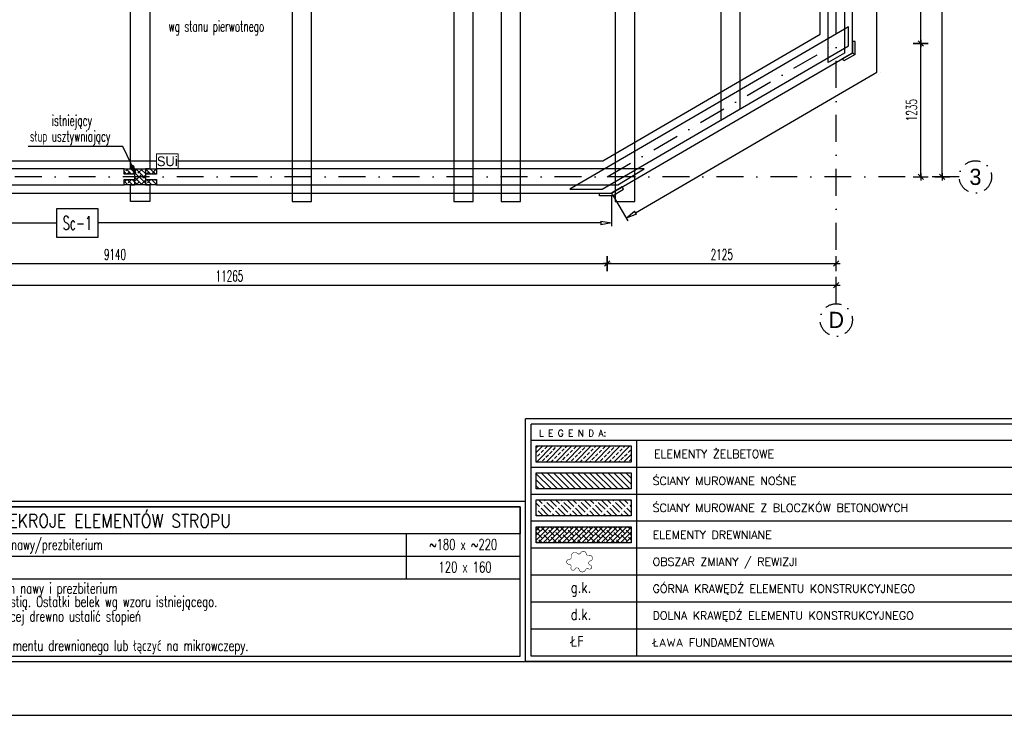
# Model space of a CAD drawing. Header units: centimetres. Extents: x 152786 to 159501, y -6718 to 1403.
# Tile 42 of 89: x 153497 to 154411, y -3382 to -2737. Entities that reach past the tile are written whole.
import ezdxf
from ezdxf.enums import TextEntityAlignment as Align

# ---------------------------------------------------------------- set-up
doc = ezdxf.new("R2010")
doc.units = ezdxf.units.CM
doc.header["$LTSCALE"] = 0.1
doc.linetypes.add('DASHDOT', pattern=[1, 0.5, -0.25, 0, -0.25])
doc.linetypes.add('Dot & Dashed', pattern=[33.5139, 17.6389, -8.81945, 0, -7.05555])
doc.layers.get('0').update_dxf_attribs({"color": 45})
doc.layers.add('A_opisy więźby', color=51, linetype='Continuous', lineweight=13)
for name, color, linetype in [('A_wymiary_zewn', 4, 'Continuous'), ('Format', 7, 'Continuous'), ('hatch_R&F', 4, 'Continuous'), ('konstr_PROKON', 2, 'Continuous'), ('konstr_R&F', 2, 'Continuous'), ('opisy_PROKON', 3, 'Continuous'), ('opisy_prętów_R&F', 2, 'Continuous'), ('opisy_R&F', 3, 'Continuous'), ('osie_R&F', 6, 'DASHDOT'), ('ozn_graficzne_R&F', 5, 'Continuous'), ('widoki_R&F', 4, 'Continuous'), ('wymiary_R&F', 3, 'Continuous'), ('ściany_murowane_R&F', 13, 'Continuous')]:
    doc.layers.add(name, color=color, linetype=linetype)
doc.styles.add('1_100', font='romans.shx', dxfattribs={"width": 0.8})
doc.styles.add('arial', font='arial.ttf')
doc.styles.add('S2_STANDARD_text3', font='simplex.shx', dxfattribs={"height": 12})
doc.styles.add('simplex 0.6', font='simplex.shx', dxfattribs={"width": 0.6})
doc.styles.add('TECH', font='FL Pismo Techniczne.ttf')
doc.dimstyles.new('1_100', dxfattribs={"dimscale": 1.5, "dimtxt": 10, "dimasz": 6, "dimexe": 0, "dimexo": 0, "dimgap": 1.5, "dimtad": 1, "dimdec": 1, "dimrnd": 1, "dimzin": 12, "dimdsep": 46, "dimtxsty": '1_100', "dimblk1": 'U1', "dimblk2": 'U1', "dimsah": 1, "dimcen": -6, "dimse1": 1, "dimse2": 1, "dimclrt": 2, "dimadec": 0, "dimazin": 0, "dimtfac": 0.072, "dimtdec": 1, "dimtix": 1, "dimtmove": 2, "dimatfit": 3, "dimldrblk": 'DOT', "dimfxl": 1, "dimtolj": 1, "dimtzin": 12, "dimarcsym": 0})
doc.dimstyles.new('1_100 ławy', dxfattribs={"dimtxt": 30, "dimasz": 18, "dimexe": 3, "dimexo": 3, "dimgap": -7, "dimtad": 1, "dimdec": 1, "dimrnd": 0.5, "dimzin": 9, "dimdsep": 46, "dimtxsty": 'arial', "dimblk": 'CLOSEDBLANK', "dimcen": 0.09, "dimadec": 0, "dimazin": 0, "dimtfac": 1, "dimtdec": 1, "dimtofl": 0, "dimtmove": 0, "dimatfit": 3, "dimldrblk": 'CLOSEDBLANK', "dimfxl": 1, "dimtvp": 1, "dimtolj": 1, "dimtzin": 0, "dimarcsym": 0})
doc.dimstyles.new('1_50 [mm] żelbet', dxfattribs={"dimtxt": 10, "dimasz": 0.5, "dimexe": 0.18, "dimexo": 0.0625, "dimgap": 3.5, "dimtad": 1, "dimlfac": 10, "dimrnd": 5, "dimdsep": 46, "dimtxsty": 'simplex 0.6', "dimblk1": 'KR', "dimblk2": 'KR', "dimsah": 1, "dimcen": 0.09, "dimse1": 1, "dimse2": 1, "dimclrd": 8, "dimadec": 0, "dimazin": 0, "dimtfac": 1, "dimtofl": 0, "dimtmove": 0, "dimatfit": 3, "dimfxl": 1, "dimtvp": 1, "dimtfill": 1, "dimtfillclr": 256, "dimtolj": 1, "dimtzin": 0, "dimarcsym": 0})

# ---------------------------------------------------------------- blocks, each defined once
blk = doc.blocks.new('Legenda_opis1')
at = {"layer": 'hatch_R&F'}
h = blk.add_hatch(dxfattribs=at)
h.set_pattern_fill('ANSI33', color=4, scale=2, style=0)
h.set_pattern_definition([(45, (-33186.698, -18397.697), (-8.980256, 8.980256), []), (45, (-33177.718, -18397.697), (-8.980256, 8.980256), [6.35, -3.175])])
h.paths.add_polyline_path([(-2770.4, 250), (-2594.3, 250), (-2594.3, 220), (-2770.4, 220)])
h = blk.add_hatch(dxfattribs=at)
h.set_pattern_fill('ANSI38', color=4, scale=2, style=0)
h.set_pattern_definition([(45, (-1890, -149.9336), (-4.49013, 4.49013), []), (135, (-1890, -149.9336), (-13.470384, 4.49013), [15.875, -9.525])])
h.paths.add_polyline_path([(-2770.4, 100), (-2594.3, 100), (-2594.3, 70), (-2770.4, 70)])
at = {"layer": 'ściany_murowane_R&F'}
h = blk.add_hatch(dxfattribs=at)
h.set_pattern_fill('ANSI31', color=4, scale=2.5, angle=90, style=0)
h.set_pattern_definition([(135, (-33186.698, -18347.697), (-5.61266, -5.61266), [])])
h.paths.add_polyline_path([(-2770.4, 200), (-2594.3, 200), (-2594.3, 170), (-2770.4, 170)])
h = blk.add_hatch(dxfattribs=at)
h.set_pattern_fill('ISO02W100', color=4, scale=1.5, angle=315, style=0)
h.set_pattern_definition([(315, (121.3135, 0), (5.3033, 5.3033), [18, -4.5])])
h.paths.add_polyline_path([(-2770.4, 150), (-2594.3, 150), (-2594.3, 120), (-2770.4, 120)])
at = {"color": 4}
for p, q in [((-1852.1, 300), (-2790, 300)), ((-1852.1, 300), (-2790, 300)), ((-2780, -140), (-2780, 290)), ((-1862.1, 290), (-2780, 290)), ((-1862.1, 290), (-2780, 290)), ((-1862.1, -140), (-1862.1, 290)), ((-1862.1, 260), (-2780, 260)), ((-2584.3, 260), (-2584.3, -140)), ((-1862.1, 260), (-1862.1, -140)), ((-1862.1, 210), (-2780, 210)), ((-1862.1, 160), (-2780, 160)), ((-1862.1, 110), (-2780, 110)), ((-1862.1, 60), (-2780, 60)), ((-1862.1, 10), (-2780, 10)), ((-1862.1, -40), (-2780, -40)), ((-1862.1, -90), (-2780, -90)), ((-1862.1, -140), (-2780, -140)), ((-1852.1, -150), (-2790, -150))]:
    blk.add_line(p, q, dxfattribs=at)
for points in [[(-2790, -150), (-2790, 300)], [(-1852.1, -150), (-1852.1, 300)]]:
    blk.add_lwpolyline(points, dxfattribs=at)
at = {"layer": 'konstr_R&F'}
blk.add_lwpolyline([(-2770.4, 250), (-2594.3, 250), (-2594.3, 220), (-2770.4, 220)], close=True, dxfattribs=at)
at = {"layer": 'konstr_R&F', "color": 3}
blk.add_lwpolyline([(-2770.4, 100), (-2594.3, 100), (-2594.3, 70), (-2770.4, 70)], close=True, dxfattribs=at)
at = {"layer": 'ozn_graficzne_R&F', "color": 7, "linetype": 'Dot & Dashed', "ltscale": 0.2, "const_width": 1}
blk.add_lwpolyline([(-2677.5, 49.8, 0.72236), (-2687.7, 51.5, -0.493051), (-2694, 50.4, 0.725748), (-2705.5, 44, -0.472367), (-2709.4, 39.2, 0.994662), (-2709.5, 30.1, -0.524155), (-2705.8, 24.7, 0.964736), (-2698.4, 21.5, -0.702378), (-2691, 20.8, 0.716583), (-2678.9, 19.9, -0.45003), (-2673.2, 21.7, 1.127382), (-2670.2, 28.8, -0.772934), (-2670, 36.5, 1.020362), (-2672.5, 46.6, -0.446367)], format="xyb", close=True, dxfattribs=at)
at = {"layer": 'ściany_murowane_R&F', "linetype": 'Continuous', "ltscale": 8}
for points in [[(-2770.4, 200), (-2594.3, 200), (-2594.3, 170), (-2770.4, 170)], [(-2770.4, 150), (-2594.3, 150), (-2594.3, 120), (-2770.4, 120)]]:
    blk.add_lwpolyline(points, close=True, dxfattribs=at)
at = {"color": 4, "insert": (-2765.4, 265.1), "char_height": 12, "width": 1098.166, "attachment_point": 4, "style": 'S2_STANDARD_text3'}
blk.add_mtext('{\\Fromans.shx|c238;L E G E N D A:\\fTimes New Roman|b0|i0|c238|p18;\\C2;\\P\\H0.75x; }', dxfattribs=at)
at = {"layer": 'opisy_R&F', "color": 4, "style": 'S2_STANDARD_text3'}
for s, p in [('ELEMENTY ŻELBETOWE', (-2551.8, 235)), ('ŚCIANY MUROWANE NOŚNE', (-2554.3, 185)), ('ŚCIANY MUROWANE Z BLOCZKÓW BETONOWYCH', (-2554.3, 135)), ('ELEMENTY DREWNIANE', (-2554.3, 85)), ('OBSZAR ZMIANY / REWIZJI', (-2554.3, 35)), ('GÓRNA KRAWĘDŹ ELEMENTU KONSTRUKCYJNEGO', (-2554.3, -15)), ('DOLNA KRAWĘDŹ ELEMENTU KONSTRUKCYJNEGO', (-2554.3, -65)), ('ŁAWA FUNDAMENTOWA', (-2554.3, -115))]:
    blk.add_text(s, height=15, dxfattribs=at).set_placement(p, align=Align.MIDDLE_LEFT)
at = {"layer": 'opisy_R&F', "style": 'simplex 0.6', "width": 0.8}
for s, p in [('g.k.', (-2706.5, -22.7)), ('d.k.', (-2706.5, -72.7)), ('ŁF', (-2706.5, -122.7))]:
    blk.add_text(s, height=20, dxfattribs=at).set_placement(p)
blk = doc.blocks.new('U1')
for p, q in [((1.5, 0), (-1.5, 0)), ((0, -1), (0, 1))]:
    blk.add_line(p, q)
at = {"color": 2, "const_width": 0.1}
blk.add_lwpolyline([(-0.5, -0.5), (0.5, 0.5)], dxfattribs=at)
blk = doc.blocks.new('KR')
for p, q in [((-7, 0), (7, 0)), ((-4.9, -4.9), (4.9, 4.9)), ((0, -14), (0, 14))]:
    blk.add_line(p, q)
blk = doc.blocks.new('*D401')
at = {"layer": 'Defpoints', "color": 0, "transparency": 16777216}
for p in [(153128.51, -2882.55), (154042.38, -2882.55), (154042.38, -2963.03)]:
    blk.add_point(p, dxfattribs=at)
at = {"layer": 'wymiary_R&F', "color": 8, "lineweight": -2, "transparency": 16777216}
blk.add_line((153129.01, -2963.03), (154041.88, -2963.03), dxfattribs=at)
at = {"layer": 'wymiary_R&F', "color": 8, "linetype": 'ByBlock', "lineweight": -2, "transparency": 16777216, "xscale": 0.5, "yscale": 0.5, "zscale": 0.5, "rotation": 180}
blk.add_blockref('KR', (153128.51, -2963.03), dxfattribs=at)
at = {"layer": 'wymiary_R&F', "color": 8, "linetype": 'ByBlock', "lineweight": -2, "transparency": 16777216, "xscale": 0.5, "yscale": 0.5, "zscale": 0.5}
blk.add_blockref('KR', (154042.38, -2963.03), dxfattribs=at)
at = {"layer": 'wymiary_R&F', "color": 0, "transparency": 16777216, "insert": (153585.45, -2954.53), "char_height": 10, "attachment_point": 5, "style": 'simplex 0.6', "bg_fill": 3, "box_fill_scale": 1.1, "bg_fill_color": 256, "bg_fill_true_color": 13158600, "bg_fill_transparency": 0}
blk.add_mtext('\\A1;9140', dxfattribs=at)
blk = doc.blocks.new('*D402')
at = {"layer": 'Defpoints', "color": 0, "transparency": 16777216}
for p in [(154042.38, -2882.55), (154254.91, -2882.55), (154254.91, -2963.03)]:
    blk.add_point(p, dxfattribs=at)
at = {"layer": 'wymiary_R&F', "color": 8, "lineweight": -2, "transparency": 16777216}
blk.add_line((154042.88, -2963.03), (154254.41, -2963.03), dxfattribs=at)
at = {"layer": 'wymiary_R&F', "color": 8, "linetype": 'ByBlock', "lineweight": -2, "transparency": 16777216, "xscale": 0.5, "yscale": 0.5, "zscale": 0.5, "rotation": 180}
blk.add_blockref('KR', (154042.38, -2963.03), dxfattribs=at)
at = {"layer": 'wymiary_R&F', "color": 8, "linetype": 'ByBlock', "lineweight": -2, "transparency": 16777216, "xscale": 0.5, "yscale": 0.5, "zscale": 0.5}
blk.add_blockref('KR', (154254.91, -2963.03), dxfattribs=at)
at = {"layer": 'wymiary_R&F', "color": 0, "transparency": 16777216, "insert": (154148.65, -2954.53), "char_height": 10, "attachment_point": 5, "style": 'simplex 0.6', "bg_fill": 3, "box_fill_scale": 1.1, "bg_fill_color": 256, "bg_fill_true_color": 13158600, "bg_fill_transparency": 0}
blk.add_mtext('\\A1;2125', dxfattribs=at)
blk = doc.blocks.new('*D403')
at = {"layer": 'Defpoints', "color": 0, "transparency": 16777216}
for p in [(153128.51, -2882.55), (154254.91, -2882.55), (154254.91, -2983.03)]:
    blk.add_point(p, dxfattribs=at)
at = {"layer": 'wymiary_R&F', "color": 8, "lineweight": -2, "transparency": 16777216}
blk.add_line((153129.01, -2983.03), (154254.41, -2983.03), dxfattribs=at)
at = {"layer": 'wymiary_R&F', "color": 8, "linetype": 'ByBlock', "lineweight": -2, "transparency": 16777216, "xscale": 0.5, "yscale": 0.5, "zscale": 0.5, "rotation": 180}
blk.add_blockref('KR', (153128.51, -2983.03), dxfattribs=at)
at = {"layer": 'wymiary_R&F', "color": 8, "linetype": 'ByBlock', "lineweight": -2, "transparency": 16777216, "xscale": 0.5, "yscale": 0.5, "zscale": 0.5}
blk.add_blockref('KR', (154254.91, -2983.03), dxfattribs=at)
at = {"layer": 'wymiary_R&F', "color": 0, "transparency": 16777216, "insert": (153691.71, -2974.53), "char_height": 10, "attachment_point": 5, "style": 'simplex 0.6', "bg_fill": 3, "box_fill_scale": 1.1, "bg_fill_color": 256, "bg_fill_true_color": 13158600, "bg_fill_transparency": 0}
blk.add_mtext('\\A1;11265', dxfattribs=at)
blk = doc.blocks.new('*D408')
at = {"layer": 'Defpoints', "color": 0, "transparency": 16777216}
for p in [(154254.91, -2758.85), (154333.36, -2758.85), (154254.91, -2882.55)]:
    blk.add_point(p, dxfattribs=at)
at = {"layer": 'wymiary_R&F', "color": 8, "lineweight": -2, "transparency": 16777216}
blk.add_line((154333.36, -2882.05), (154333.36, -2759.35), dxfattribs=at)
at = {"layer": 'wymiary_R&F', "color": 8, "linetype": 'ByBlock', "lineweight": -2, "transparency": 16777216, "xscale": 0.5, "yscale": 0.5, "zscale": 0.5}
for p, rotation in [((154333.36, -2758.85), 90), ((154333.36, -2882.55), 270)]:
    blk.add_blockref('KR', p, dxfattribs=dict(at, rotation=rotation))
at = {"layer": 'wymiary_R&F', "color": 0, "transparency": 16777216, "insert": (154324.86, -2820.7), "char_height": 10, "attachment_point": 5, "rotation": 90, "style": 'simplex 0.6', "bg_fill": 3, "box_fill_scale": 1.1, "bg_fill_color": 256, "bg_fill_true_color": 13158600, "bg_fill_transparency": 0}
blk.add_mtext('\\A1;1235', dxfattribs=at)
blk = doc.blocks.new('*D409')
at = {"layer": 'Defpoints', "color": 0, "transparency": 16777216}
for p in [(154254.91, -2560.82), (154333.36, -2560.82), (154254.91, -2758.85)]:
    blk.add_point(p, dxfattribs=at)
at = {"layer": 'wymiary_R&F', "color": 8, "lineweight": -2, "transparency": 16777216}
blk.add_line((154333.36, -2758.35), (154333.36, -2561.32), dxfattribs=at)
at = {"layer": 'wymiary_R&F', "color": 8, "linetype": 'ByBlock', "lineweight": -2, "transparency": 16777216, "xscale": 0.5, "yscale": 0.5, "zscale": 0.5}
for p, rotation in [((154333.36, -2560.82), 90), ((154333.36, -2758.85), 270)]:
    blk.add_blockref('KR', p, dxfattribs=dict(at, rotation=rotation))
at = {"layer": 'wymiary_R&F', "color": 0, "transparency": 16777216, "insert": (154324.86, -2659.84), "char_height": 10, "attachment_point": 5, "rotation": 90, "style": 'simplex 0.6', "bg_fill": 3, "box_fill_scale": 1.1, "bg_fill_color": 256, "bg_fill_true_color": 13158600, "bg_fill_transparency": 0}
blk.add_mtext('\\A1;1980', dxfattribs=at)
blk = doc.blocks.new('*D412')
at = {"layer": 'Defpoints', "color": 0, "transparency": 16777216}
for p in [(154254.91, -2155.03), (154353.36, -2155.03), (154254.91, -2882.55)]:
    blk.add_point(p, dxfattribs=at)
at = {"layer": 'wymiary_R&F', "color": 8, "lineweight": -2, "transparency": 16777216}
blk.add_line((154353.36, -2882.05), (154353.36, -2155.53), dxfattribs=at)
at = {"layer": 'wymiary_R&F', "color": 8, "linetype": 'ByBlock', "lineweight": -2, "transparency": 16777216, "xscale": 0.5, "yscale": 0.5, "zscale": 0.5}
for p, rotation in [((154353.36, -2155.03), 90), ((154353.36, -2882.55), 270)]:
    blk.add_blockref('KR', p, dxfattribs=dict(at, rotation=rotation))
at = {"layer": 'wymiary_R&F', "color": 0, "transparency": 16777216, "insert": (154344.86, -2518.79), "char_height": 10, "attachment_point": 5, "rotation": 90, "style": 'simplex 0.6', "bg_fill": 3, "box_fill_scale": 1.1, "bg_fill_color": 256, "bg_fill_true_color": 13158600, "bg_fill_transparency": 0}
blk.add_mtext('\\A1;7275', dxfattribs=at)
blk = doc.blocks.new('osie_konstr_nadziemne')
at = {"layer": 'osie_R&F', "ltscale": 500}
for points in [[(158254.91, -4650.43), (158254.91, -3694.55)], [(158042.38, -4532.71), (158256.51, -4408.08)], [(158369.1, -4532.71), (157012.51, -4532.71)]]:
    blk.add_lwpolyline(points, dxfattribs=at)
at = {"layer": 'osie_R&F', "ltscale": 300}
for centre in [(158384.1, -4532.71), (158254.91, -4665.43)]:
    blk.add_circle(centre, 15, dxfattribs=at)
at = {"layer": 'osie_R&F', "color": 3, "ltscale": 75, "style": 'TECH'}
for s, p in [('3', (158384.1, -4532.71)), ('D', (158254.91, -4665.43))]:
    blk.add_text(s, height=15, dxfattribs=at).set_placement(p, align=Align.MIDDLE_CENTER)
blk = doc.blocks.new('_ClosedBlank')
at = {"color": 0, "linetype": 'ByBlock', "lineweight": -2}
for p, q in [((-1, 0.167), (0, 0)), ((-1, 0.167), (-1, -0.167)), ((0, 0), (-1, -0.167))]:
    blk.add_line(p, q, dxfattribs=at)
blk = doc.blocks.new('*D420')
at = {"layer": 'Defpoints', "color": 0, "transparency": 16777216}
for p in [(153113.53, -2897.53), (154046.45, -2897.53), (153113.53, -2925.33)]:
    blk.add_point(p, dxfattribs=at)
at = {"layer": 'wymiary_R&F', "color": 0, "lineweight": -2, "transparency": 16777216}
for p, q in [((153113.53, -2900.53), (153113.53, -2928.33)), ((154046.45, -2900.53), (154046.45, -2928.33)), ((153569.83, -2912.08), (153531.19, -2912.08)), ((153123.53, -2925.33), (153531.19, -2925.33)), ((154036.45, -2925.33), (153569.83, -2925.33)), ((153531.19, -2938.58), (153569.83, -2938.58))]:
    blk.add_line(p, q, dxfattribs=at)
at = {"layer": 'wymiary_R&F', "color": 0, "linetype": 'ByBlock', "lineweight": -2, "transparency": 16777216, "xscale": 10, "yscale": 10, "zscale": 10, "rotation": 180}
blk.add_blockref('_ClosedBlank', (153113.53, -2925.33), dxfattribs=at)
at = {"layer": 'wymiary_R&F', "color": 0, "linetype": 'ByBlock', "lineweight": -2, "transparency": 16777216, "xscale": 10, "yscale": 10, "zscale": 10}
blk.add_blockref('_ClosedBlank', (154046.45, -2925.33), dxfattribs=at)
at = {"layer": 'wymiary_R&F', "transparency": 16777216, "insert": (153550.51, -2925.33), "char_height": 12.5, "attachment_point": 5, "style": 'simplex 0.6', "bg_fill": 3, "box_fill_scale": 1.1, "bg_fill_color": 256, "bg_fill_true_color": 13158600, "bg_fill_transparency": 0}
blk.add_mtext('\\A1;{\\C2;Sc-1}', dxfattribs=at)
at = {"layer": 'wymiary_R&F', "color": 0, "lineweight": -2, "transparency": 16777216}
for p, q in [((153531.19, -2912.08), (153531.19, -2938.58)), ((153569.83, -2938.58), (153569.83, -2912.08))]:
    blk.add_line(p, q, dxfattribs=at)
blk = doc.blocks.new('*D422')
at = {"layer": 'Defpoints', "color": 0, "transparency": 16777216}
for p in [(154292.69, -2539.07), (154292.69, -2785.38), (154292.69, -2785.38)]:
    blk.add_point(p, dxfattribs=at)
at = {"layer": 'wymiary_R&F', "color": 0, "lineweight": -2, "transparency": 16777216}
for p, q in [((154292.69, -2539.07), (154292.69, -2633.33)), ((154295.69, -2539.07), (154295.69, -2539.07)), ((154279.44, -2633.33), (154279.44, -2671.97)), ((154305.94, -2671.97), (154305.94, -2633.33)), ((154292.69, -2785.38), (154292.69, -2671.97)), ((154295.69, -2785.38), (154295.69, -2785.38))]:
    blk.add_line(p, q, dxfattribs=at)
at = {"layer": 'wymiary_R&F', "transparency": 16777216, "insert": (154292.69, -2652.65), "char_height": 12.5, "attachment_point": 5, "rotation": 90, "style": 'simplex 0.6', "bg_fill": 3, "box_fill_scale": 1.1, "bg_fill_color": 256, "bg_fill_true_color": 13158600, "bg_fill_transparency": 0}
blk.add_mtext('\\A1;{\\C2;Sc-1}', dxfattribs=at)
at = {"layer": 'wymiary_R&F', "color": 0, "lineweight": -2, "transparency": 16777216}
for p, q in [((154305.94, -2633.33), (154279.44, -2633.33)), ((154279.44, -2671.97), (154305.94, -2671.97))]:
    blk.add_line(p, q, dxfattribs=at)
blk = doc.blocks.new('_None')
blk = doc.blocks.new('*D423')
at = {"layer": 'Defpoints', "color": 0, "transparency": 16777216}
for p in [(154292.69, -2785.38), (154292.69, -2785.38), (154046.45, -2897.53)]:
    blk.add_point(p, dxfattribs=at)
at = {"layer": 'wymiary_R&F', "color": 0, "lineweight": -2, "transparency": 16777216}
for p, q in [((154068.65, -2915.78), (154292.69, -2785.38)), ((154294.2, -2787.98), (154294.2, -2787.98)), ((154047.96, -2900.13), (154061.51, -2923.41))]:
    blk.add_line(p, q, dxfattribs=at)
at = {"layer": 'wymiary_R&F', "color": 0, "linetype": 'ByBlock', "lineweight": -2, "transparency": 16777216, "xscale": 10, "yscale": 10, "zscale": 10, "rotation": 210.2009431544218}
blk.add_blockref('_ClosedBlank', (154060, -2920.81), dxfattribs=at)
blk = doc.blocks.new('przekroje stropu')
at = {"color": 4}
for points in [[(154894.55, -3544.93), (155624.55, -3544.93), (155624.55, -3396.39), (154894.55, -3396.39)], [(154899.55, -3539.93), (155619.55, -3539.93), (155619.55, -3401.39), (154899.55, -3401.39)], [(154899.55, -3401.39), (155619.55, -3401.39), (155619.55, -3426.39), (154899.55, -3426.39)]]:
    blk.add_lwpolyline(points, close=True, dxfattribs=at)
for points in [[(154954.55, -3426.39), (154954.55, -3468.39)], [(155513.68, -3426.66), (155513.68, -3468.66)], [(154899.55, -3447.39), (155619.55, -3447.39)], [(154899.55, -3468.39), (155619.55, -3468.39)], [(154899.55, -3468.39), (155619.55, -3468.39)], [(154899.55, -3539.93), (155619.55, -3539.93)]]:
    blk.add_lwpolyline(points, dxfattribs=at)
at = {"layer": 'opisy_R&F', "color": 2, "style": 'simplex 0.6', "width": 0.85}
blk.add_text('PRZEKROJE ELEMENTÓW STROPU', height=12.5, dxfattribs=at).set_placement((155233.64, -3420.73), align=Align.CENTER)
at = {"layer": 'opisy_R&F', "style": 'simplex 0.6', "width": 0.68}
for s, p in [('BS1', (154919.53, -3441.59)), ('istniejące/projektowane belki stropowe nawy/prezbiterium', (154963.06, -3441.42)), ('~180 x ~220', (155534.94, -3441.42)), ('BS2', (154918.85, -3462.42)), ('projektowane belki stropowe zakrystii', (154963.06, -3462.42)), ('120 x 160', (155543.67, -3462.42)), ('Założono dogęszczenie istniejących belek stropowych nawy i prezbiterium ', (154905.8, -3482.05)), ('oraz wykonanie nowych belek stropowych nad zakrystią. Ostatki belek wg wzoru istniejącego. ', (154905.21, -3494.36)), ('Na etapie realizacji, przy udziale Komisji kwalifikującej drewno ustalić stopień ', (154905.8, -3508.01)), ('i zakres oczyszczenia istniejących elementów. ', (154905.8, -3521.36)), ('Przekroje nowych elementów wykonać z jednego elementu drewnianego lub łączyć na mikrowczepy.', (154905.8, -3535.23))]:
    blk.add_text(s, height=10, dxfattribs=at).set_placement(p)

msp = doc.modelspace()

# ---------------------------------------------------------------- hatches: boundary and pattern name
at = {"layer": 'hatch_R&F'}
h = msp.add_hatch(dxfattribs=at)
h.set_pattern_fill('ANSI38', color=256, angle=90)
h.set_pattern_definition([(135, (-2496, 3300.3315), (-2.24506403, -2.24506403), []), (225, (-2496, 3300.3315), (-2.24506403, -6.73519209), [7.9375, -4.7625])])
h.paths.add_polyline_path([(153593.8452, -2875.0346), (153623.8452, -2875.0346), (153623.8452, -2880.0346), (153613.8452, -2880.0346), (153613.8452, -2885.0346), (153623.8452, -2885.0346), (153623.8452, -2890.0346), (153593.8452, -2890.0346), (153593.8452, -2885.0346), (153603.8452, -2885.0346), (153603.8452, -2880.0346), (153593.8452, -2880.0346)])

# ---------------------------------------------------------------- linework, layer by layer
at = {"layer": 'A_opisy więźby'}
msp.add_lwpolyline([(153644.1012, -2861.2618), (153644.1012, -2875.0346), (153623.8452, -2875.0346), (153623.8452, -2861.2618)], close=True, dxfattribs=at)
at = {"layer": 'Format'}
msp.add_lwpolyline([(152785.6077, -3382.172), (154885.6077, -3382.172), (154885.6077, -1897.172), (152785.6077, -1897.172)], close=True, dxfattribs=at)
at = {"layer": 'konstr_PROKON'}
msp.add_lwpolyline([(154147.8768, -2829.8247), (154165.8768, -2819.3481), (154165.8768, -2492.0749), (154147.8768, -2480.0014)], close=True, dxfattribs=at)
at = {"layer": 'ozn_graficzne_R&F'}
msp.add_lwpolyline([(152895.6077, -3332.172), (154835.6077, -3332.172), (154835.6077, -1947.172), (152895.6077, -1947.172)], close=True, dxfattribs=at)
at = {"layer": 'widoki_R&F'}
for points in [[(153143.5341, -2441.5346), (153143.5341, -2867.5346), (154038.3592, -2867.5346), (154239.9303, -2750.213), (154239.9303, -2568.8387), (154050.1358, -2441.5346), (153143.5341, -2441.5346)], [(154272.4303, -2768.9009), (154272.4303, -2756.9009), (154269.9303, -2756.9009), (154269.9303, -2767.4634), (154272.4303, -2768.9009)], [(154272.4303, -2768.9009), (154262.0591, -2774.9373), (154260.8016, -2772.7767), (154269.9303, -2767.4634), (154272.4303, -2768.9009)], [(154047.1287, -2900.0346), (154057.4998, -2893.9982), (154056.2423, -2891.8375), (154046.4541, -2897.5346), (154047.1287, -2900.0346)], [(154047.1287, -2900.0346), (154035.1287, -2900.0346), (154035.1287, -2897.5346), (154046.4541, -2897.5346), (154047.1287, -2900.0346)]]:
    msp.add_lwpolyline(points, dxfattribs=at)
at = {"layer": 'ściany_murowane_R&F', "color": 3, "lineweight": -3, "ltscale": 0.5}
for points in [[(154262.4303, -2552.0214), (154262.4303, -2767.779), (154247.4303, -2776.5095), (154247.4303, -2541.9602)], [(153593.8452, -2875.0346), (153117.0341, -2875.0346), (153117.0341, -2890.0346), (153593.8452, -2890.0346), (153593.8452, -2885.0346), (153603.8452, -2885.0346), (153603.8452, -2880.0346), (153593.8452, -2880.0346)], [(153623.8452, -2890.0346), (154052.1217, -2890.0346), (154076.7567, -2875.0346), (153623.8452, -2875.0346), (153623.8452, -2880.0346), (153613.8452, -2880.0346), (153613.8452, -2885.0346), (153623.8452, -2885.0346)]]:
    msp.add_lwpolyline(points, close=True, dxfattribs=at)
at = {"layer": 'ściany_murowane_R&F', "color": 2, "lineweight": -3, "ltscale": 0.5}
msp.add_lwpolyline([(153593.8452, -2875.0346), (153623.8452, -2875.0346), (153623.8452, -2880.0346), (153613.8452, -2880.0346), (153613.8452, -2885.0346), (153623.8452, -2885.0346), (153623.8452, -2890.0346), (153593.8452, -2890.0346), (153593.8452, -2885.0346), (153603.8452, -2885.0346), (153603.8452, -2880.0346), (153593.8452, -2880.0346), (153593.8452, -2875.0346)], dxfattribs=at)

# ---------------------------------------------------------------- block references
at = {"layer": 'A_wymiary_zewn'}
msp.add_blockref('przekroje stropu', (-1657.913, 212.7536), dxfattribs=at)
at = {"layer": 'opisy_R&F', "xscale": 0.5, "yscale": 0.5, "zscale": 0.5}
msp.add_blockref('Legenda_opis1', (155361.6377, -3257.172), dxfattribs=at)

# ---------------------------------------------------------------- texts
at = {"layer": 'opisy_prętów_R&F', "color": 3, "style": 'simplex 0.6', "width": 0.6}
for s, p in [('wg stanu pierwotnego', (153635.2444, -2747.8145)), ('istniejący', (153526.8579, -2835.211)), ('słup usztywniający', (153506.5085, -2849.8476))]:
    msp.add_text(s, height=10, dxfattribs=at).set_placement(p)

# ---------------------------------------------------------------- leaders
at = {"layer": 'opisy_PROKON', "color": 8}
msp.add_leader([(153604.3934, -2878.956), (153592.6409, -2854.5262), (153504.9539, -2854.5262)], dimstyle='1_100', override={"dimasz": 5, "dimtad": 0, "dimldrblk": 'ClosedBlank'}, dxfattribs=at)

# ---------------------------------------------------------------- next in the draw order: dimensions: what is measured, and where the dimension line sits
at = {"layer": 'wymiary_R&F'}
dim = msp.add_linear_dim(base=(154042.3847, -2963.0252), p1=(153128.5121, -2882.5476), p2=(154042.3847, -2882.5476), dimstyle='1_50 [mm] żelbet', override={"dimtxsty": 'simplex 0.6'}, dxfattribs=at)
dim.commit()
dim.dimension.update_dxf_attribs({"geometry": '*D401', "text_midpoint": (153585.4484, -2954.5252)})

# ---------------------------------------------------------------- next in the draw order: dimensions: what is measured, and where the dimension line sits
dim = msp.add_linear_dim(base=(154254.9084, -2963.0252), p1=(154042.3847, -2882.5476), p2=(154254.9084, -2882.5476), dimstyle='1_50 [mm] żelbet', override={"dimtxsty": 'simplex 0.6'}, dxfattribs=at)
dim.commit()
dim.dimension.update_dxf_attribs({"geometry": '*D402', "text_midpoint": (154148.6466, -2954.5252)})

# ---------------------------------------------------------------- next in the draw order: dimensions: what is measured, and where the dimension line sits
dim = msp.add_linear_dim(base=(154254.9084, -2983.0252), p1=(153128.5121, -2882.5476), p2=(154254.9084, -2882.5476), dimstyle='1_50 [mm] żelbet', override={"dimtxsty": 'simplex 0.6'}, dxfattribs=at)
dim.commit()
dim.dimension.update_dxf_attribs({"geometry": '*D403', "text_midpoint": (153691.7103, -2974.5252)})

# ---------------------------------------------------------------- next in the draw order: linework, layer by layer
at = {"layer": 'konstr_PROKON', "color": 3}
msp.add_lwpolyline([(153599.8452, -2403.5346), (153617.8452, -2403.5346), (153617.8452, -2419.0346), (153613.8452, -2419.0476), (153613.8452, -2434.0476), (153617.8452, -2434.0346), (153617.8452, -2875.0346), (153613.8452, -2875.0476), (153613.8452, -2890.0476), (153617.8452, -2890.0346), (153617.8452, -2905.5346), (153599.8452, -2905.5346), (153599.8452, -2890.0346), (153603.8452, -2890.0476), (153603.8452, -2875.0476), (153599.8452, -2875.0346), (153599.8452, -2434.0346), (153603.8452, -2434.0346), (153603.8452, -2419.0346), (153599.8452, -2419.0346), (153599.8452, -2403.5346)], dxfattribs=at)
for points in [[(153749.8452, -2905.5346), (153767.8452, -2905.5346), (153767.8452, -2400.8338), (153749.8452, -2400.8338)], [(153899.8452, -2905.5346), (153917.8452, -2905.5346), (153917.8452, -2403.5346), (153899.8452, -2403.5346)], [(154049.8452, -2905.5346), (154067.8452, -2905.5346), (154067.8452, -2403.5346), (154049.8452, -2403.5346)]]:
    msp.add_lwpolyline(points, close=True, dxfattribs=at)
at = {"layer": 'konstr_PROKON'}
msp.add_lwpolyline([(153943.9303, -2905.5346), (153961.9303, -2905.5346), (153961.9303, -2403.5346), (153943.9303, -2403.5346)], close=True, dxfattribs=at)

# ---------------------------------------------------------------- next in the draw order: dimensions: what is measured, and where the dimension line sits
at = {"layer": 'wymiary_R&F'}
dim = msp.add_linear_dim(base=(154333.3589, -2758.8512), p1=(154254.9084, -2882.5476), p2=(154254.9084, -2758.8512), angle=90, dimstyle='1_50 [mm] żelbet', override={"dimtxsty": 'simplex 0.6'}, dxfattribs=at)
dim.commit()
dim.dimension.update_dxf_attribs({"geometry": '*D408', "text_midpoint": (154324.8589, -2820.6994)})

# ---------------------------------------------------------------- next in the draw order: dimensions: what is measured, and where the dimension line sits
dim = msp.add_linear_dim(base=(154333.3589, -2560.8235), p1=(154254.9084, -2758.8512), p2=(154254.9084, -2560.8235), angle=90, dimstyle='1_50 [mm] żelbet', override={"dimtxsty": 'simplex 0.6'}, dxfattribs=at)
dim.commit()
dim.dimension.update_dxf_attribs({"geometry": '*D409', "text_midpoint": (154324.8589, -2659.8373)})

# ---------------------------------------------------------------- next in the draw order: dimensions: what is measured, and where the dimension line sits
dim = msp.add_linear_dim(base=(154353.3589, -2155.0346), p1=(154254.9084, -2882.5476), p2=(154254.9084, -2155.0346), angle=90, dimstyle='1_50 [mm] żelbet', override={"dimtxsty": 'simplex 0.6'}, dxfattribs=at)
dim.commit()
dim.dimension.update_dxf_attribs({"geometry": '*D412', "text_midpoint": (154344.8589, -2518.7911)})

# ---------------------------------------------------------------- next in the draw order: linework, layer by layer
at = {"layer": 'widoki_R&F'}
msp.add_lwpolyline([(153113.5341, -2897.5346), (154046.4541, -2897.5346), (154269.9303, -2767.4634), (154269.9303, -2552.8376), (154059.2653, -2411.5346), (154025.5341, -2411.5346), (154025.5341, -2388.9095), (154025.5341, -2142.5346), (153752.5341, -2142.5346), (153752.5341, -2411.5346), (153113.5341, -2411.5346)], close=True, dxfattribs=at)
at = {"layer": 'ściany_murowane_R&F', "color": 3, "lineweight": -3, "ltscale": 0.5}
msp.add_lwpolyline([(154007.7389, -2894.0346), (154037.5579, -2894.0346), (154266.4303, -2760.8226), (154266.4303, -2743.4669), (154007.7389, -2894.0346)], dxfattribs=at)

# ---------------------------------------------------------------- next in the draw order: block references
at = {"layer": 'A_wymiary_zewn'}
msp.add_blockref('osie_konstr_nadziemne', (-4000, 1650.1657), dxfattribs=at)

# ---------------------------------------------------------------- next in the draw order: texts
at = {"layer": 'A_opisy więźby', "insert": (153633.9732, -2868.1482), "char_height": 9, "width": 18.756, "attachment_point": 5, "style": 'TECH', "bg_fill": 3, "box_fill_scale": 1, "bg_fill_color": 1, "bg_fill_transparency": 0}
msp.add_mtext('SUi', dxfattribs=at)

# ---------------------------------------------------------------- next in the draw order: dimensions: what is measured, and where the dimension line sits
at = {"layer": 'wymiary_R&F'}
for base, p1, p2, angle, override, picture, middle in [((154292.6864, -2785.3842), (154292.6864, -2539.0688), (154292.6864, -2785.3842), 270, {"dimtxt": 12.5, "dimasz": 10, "dimtad": 0, "dimtxsty": 'simplex 0.6', "dimblk1": 'None', "dimblk2": 'None', "dimsah": 1, "dimclrt": 256, "dimtmove": 2, "dimldrblk": 'ClosedBlank', "dimtfill": 1, "dimtfillclr": 7}, '*D422', (154292.6864, -2652.6529)), ((153113.5341, -2925.3323), (154046.4541, -2897.5346), (153113.5341, -2897.5346), 180, {"dimtxt": 12.5, "dimasz": 10, "dimtad": 0, "dimtxsty": 'simplex 0.6', "dimblk1": 'ClosedBlank', "dimblk2": 'ClosedBlank', "dimclrt": 256, "dimtmove": 2, "dimtfill": 1, "dimtfillclr": 7, "dimtolj": 1}, '*D420', (153550.512, -2925.3323))]:
    dim = msp.add_linear_dim(base=base, p1=p1, p2=p2, angle=angle, text='{\\C2;Sc-1}', dimstyle='1_100 ławy', override=override, dxfattribs=at)
    dim.commit()
    dim.dimension.update_dxf_attribs({"geometry": picture, "text_midpoint": middle, "dimtype": 160})

# ---------------------------------------------------------------- next in the draw order: dimensions: what is measured, and where the dimension line sits
dim = msp.add_linear_dim(base=(154292.6864, -2785.3842), p1=(154046.4541, -2897.5346), p2=(154292.6864, -2785.3842), angle=210.2009432, text=' ', dimstyle='1_100 ławy', override={"dimtxt": 12.5, "dimasz": 10, "dimtad": 0, "dimtxsty": 'simplex 0.6', "dimblk1": 'ClosedBlank', "dimblk2": 'None', "dimsah": 1, "dimclrt": 256, "dimtmove": 2, "dimldrblk": 'ClosedBlank', "dimtfill": 1, "dimtfillclr": 7}, dxfattribs=at)
dim.commit()
dim.dimension.update_dxf_attribs({"geometry": '*D423', "text_midpoint": (154322.2649, -2759.4202), "dimtype": 160})

doc.saveas('drawing.dxf')
